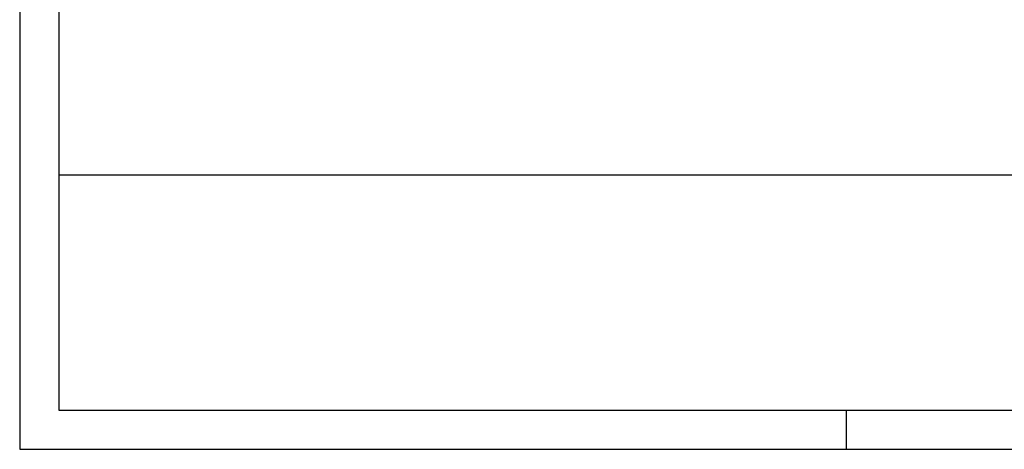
# Model space of a CAD drawing. Extents: x 2 to 87, y -108 to 11.
# Tile 1 of 210: x 2 to 28, y -108 to -97. Entities that reach past the tile are written whole.
import ezdxf

# ---------------------------------------------------------------- set-up
doc = ezdxf.new("R2010")
doc.units = 0
doc.header["$MEASUREMENT"] = 0
doc.layers.add('1', color=7, linetype='CONTINUOUS')

msp = doc.modelspace()

# ---------------------------------------------------------------- linework, layer by layer
at = {"layer": '1', "color": 7, "linetype": 'Continuous'}
for p, q in [((2.4762, 11.0145), (2.4762, -107.7855)), ((23.5762, -107.7855), (23.5762, -106.7855)), ((2.4762, -107.7855), (86.5762, -107.7855))]:
    msp.add_line(p, q, dxfattribs=at)
at = {"layer": '1', "color": 2, "linetype": 'Continuous'}
msp.add_line((65.0762, -100.7855), (3.4762, -100.7855), dxfattribs=at)
at = {"layer": '1', "color": 7, "linetype": 'Continuous'}
msp.add_lwpolyline([(85.5762, 10.0145), (3.4762, 10.0145), (3.4762, -106.7855), (85.5762, -106.7855)], close=True, dxfattribs=at)

doc.saveas('drawing.dxf')
